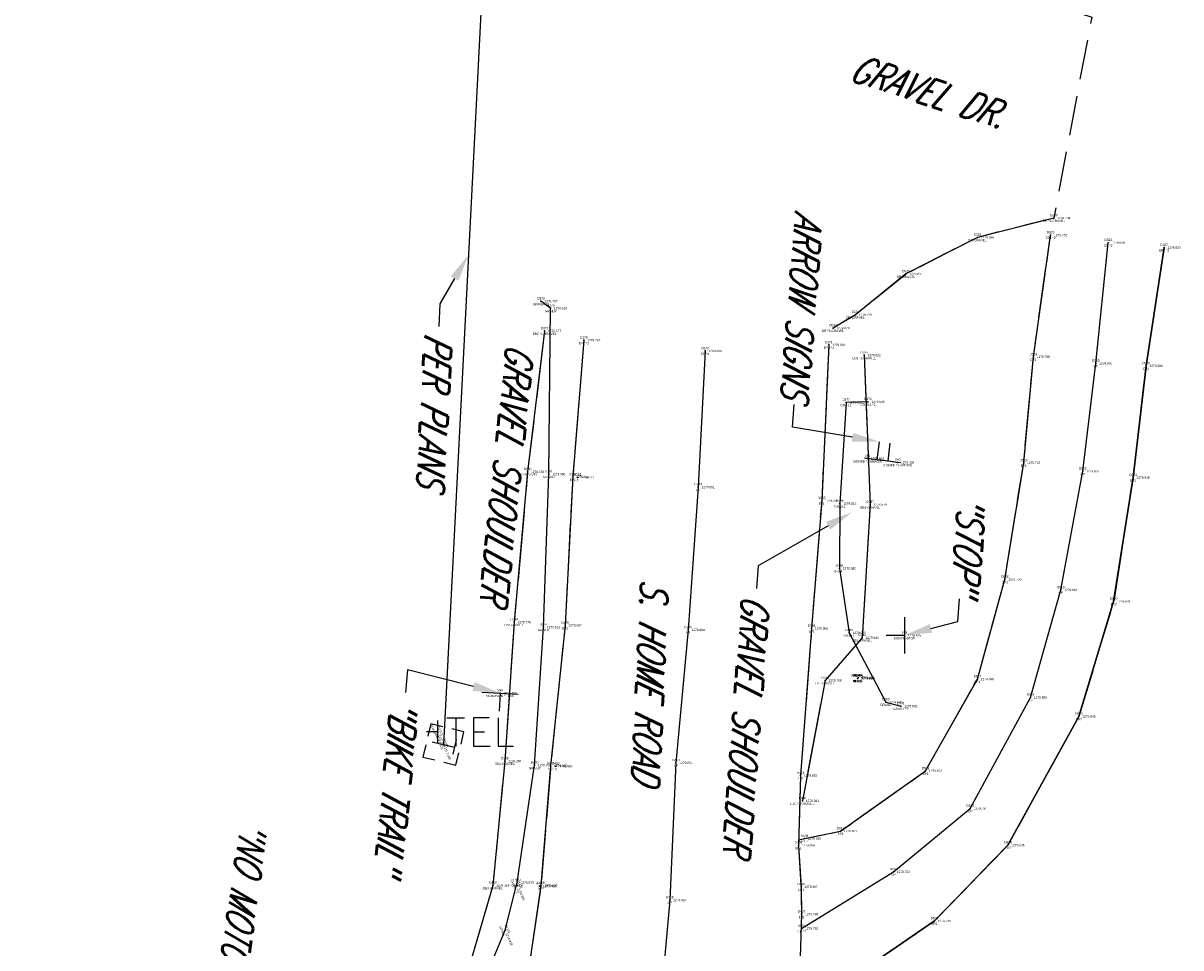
# Model space of a CAD drawing. Extents: x 0 to 213038, y 0 to 462006.
# Tile 85 of 106: x 171850 to 171952, y 445856 to 445937. Entities that reach past the tile are written whole.
import ezdxf
from ezdxf import colors
from ezdxf.entities.mleader import LeaderData, LeaderLine
from ezdxf.enums import TextEntityAlignment as Align
from ezdxf.math import Vec2, Vec3

# ---------------------------------------------------------------- set-up
doc = ezdxf.new("R2010")
doc.units = 0
doc.header["$LTSCALE"] = 20
doc.header["$MEASUREMENT"] = 0
for name, pattern in [('PV_X_DRIVE', [0.25, 0.175, -0.075]), ('PV_X_EP', [0.27, 0.22, -0.05]), ('PV_X_Shoulder', [0.4, 0.3, -0.1])]:
    doc.linetypes.add(name, pattern=pattern)
doc.layers.get('0').update_dxf_attribs({"linetype": 'CONTINUOUS'})
for name, color, linetype in [('DT_X_BREAK_LINE', 4, 'CONTINUOUS'), ('DV_X_TEXT', 2, 'CONTINUOUS'), ('PNTDESC', 3, 'CONTINUOUS'), ('PNTELEV', 5, 'CONTINUOUS'), ('PNTNO', 7, 'CONTINUOUS'), ('PNTS_DTU-4-30-2025', 1, 'CONTINUOUS'), ('PNTS_DTU-7-22-2025', 1, 'CONTINUOUS'), ('PV_X_DRIVE', 11, 'PV_X_DRIVE'), ('PV_X_EOP', 240, 'PV_X_EP'), ('PV_X_SHOULDER', 33, 'PV_X_Shoulder'), ('PV_X_TEXT', 2, 'CONTINUOUS'), ('RD_X_GRAIL', 77, 'RD_X_GUARDRAIL'), ('RD_X_TEXT', 2, 'CONTINUOUS'), ('SN_X_BLOCKS', 94, 'CONTINUOUS'), ('SN_X_TEXT', 2, 'CONTINUOUS'), ('SV_X_CENTER_PAVT', 2, 'CONTINUOUS'), ('UT_X_TELE_BLOCKS', 32, 'CONTINUOUS'), ('UT_X_TELE_PER_PLANS', 32, 'UT_X_TELEPHONE'), ('UT_X_TELE_TEXT', 32, 'CONTINUOUS')]:
    doc.layers.add(name, color=color, linetype=linetype)
doc.layers.add('SC_SCRATCH-5', color=5, linetype='CONTINUOUS', plot=False)
doc.styles.add('LINETYPE', font='romans.shx', dxfattribs={"width": 0.9})
doc.styles.add('PTXT', font='TXT')
doc.styles.add('romans', font='romans.shx', dxfattribs={"width": 0.75, "oblique": 22.5})
doc.linetypes.add('RD_X_GUARDRAIL', pattern='A,0.1562,-0.05,["o",LINETYPE,S=0.075,R=0,X=-0.059,Y=0],0', length=0.2062)
doc.linetypes.add('UT_X_TELEPHONE', pattern='A,0.3,-0.13,0.3,-0.13,0.3,-0.13,0.3,-0.13,0.3,["T",LINETYPE,S=0.1,R=0,X=0.062,Y=-0.05],-0.2', length=2.22)

# ---------------------------------------------------------------- blocks, each defined once
blk = doc.blocks.new('SRVPNO1')
at = {"layer": 'PNTDESC', "style": 'PTXT'}
blk.add_attdef('DESC2', text='', height=1, dxfattribs=at).set_placement((0, -1.75), align=Align.CENTER)
at = {"layer": 'PNTELEV', "style": 'PTXT'}
blk.add_attdef('ELEV2', (1.5, -0.5), '', height=1, dxfattribs=at)
at = {"layer": 'PNTNO', "style": 'PTXT'}
blk.add_attdef('PT#', text='', height=1, dxfattribs=at).set_placement((0, 0.75), align=Align.CENTER)
blk = doc.blocks.new('SGN1P')
for p, q in [((0, 0.08), (0, -0.08)), ((0, 0), (-0.08, 0))]:
    blk.add_line(p, q)
blk = doc.blocks.new('TPED')
for p, q in [((-0.0325, 0.05), (0.0325, 0.05)), ((0, -0.05), (0, 0.05))]:
    blk.add_line(p, q)
at = {"flags": 128}
for points in [[(-0.02, 0.075), (-0.075, 0.075), (-0.075, 0.02)], [(0.075, 0.02), (0.075, 0.075), (0.02, 0.075)], [(-0.075, -0.02), (-0.075, -0.075), (-0.02, -0.075)], [(0.02, -0.075), (0.075, -0.075), (0.075, -0.02)]]:
    blk.add_lwpolyline(points, dxfattribs=at)
blk.add_point((0, 0))
blk = doc.blocks.new('TMRK')
for p, q in [((0, 0), (-0.0497, 0)), ((0, -0.05), (0, 0.05))]:
    blk.add_line(p, q)
at = {"flags": 128}
for points in [[(0.0408, 0.0621), (0.1186, 0.0621)], [(0.0802, 0.0621), (0.0802, -0.0629)], [(0.2258, 0.0621), (0.1579, 0.0621), (0.1579, -0.0629), (0.2308, -0.0629)], [(0.2652, 0.0621), (0.2652, -0.0629), (0.3331, -0.0629)], [(0.1579, 0.0001), (0.2062, 0.0001)]]:
    blk.add_lwpolyline(points, dxfattribs=at)
blk = doc.blocks.new('SGN2P')
for p, q in [((0, 0.08), (0, -0.08)), ((0, 0.024), (-0.08, 0.024)), ((0, -0.024), (-0.08, -0.024))]:
    blk.add_line(p, q)

msp = doc.modelspace()

# ---------------------------------------------------------------- linework, layer by layer
at = {"layer": 'DT_X_BREAK_LINE'}
for points in [[(171940.63, 445920.14, 1279.73), (171933.92, 445918.44, 1279.6), (171927.63, 445915.22, 1279.63), (171923.19, 445911.64, 1279.73), (171921.22, 445910.47, 1279.87)], [(171940.63, 445920.14, 1279.73), (171933.92, 445918.44, 1279.6), (171927.63, 445915.22, 1279.63), (171923.19, 445911.64, 1279.73), (171921.22, 445910.47, 1279.87)], [(171918.71, 445865.59, 1279.61), (171921.88, 445866.25, 1279.62), (171929.36, 445871.53, 1279.67), (171933.91, 445879.61, 1279.7), (171936.33, 445888.37, 1279.74), (171937.98, 445898.61, 1279.8), (171938.83, 445907.93, 1279.79), (171940.35, 445918.64, 1279.75)], [(171918.71, 445865.59, 1279.61), (171921.88, 445866.25, 1279.62), (171929.36, 445871.53, 1279.67), (171933.91, 445879.61, 1279.7), (171936.33, 445888.37, 1279.74), (171937.98, 445898.61, 1279.8), (171938.83, 445907.93, 1279.79), (171940.35, 445918.64, 1279.75)], [(171950.33, 445917.54, 1279.82), (171948.74, 445907.14, 1279.89), (171947.6, 445897.32, 1279.92), (171945.89, 445886.44, 1279.88), (171942.84, 445876.32, 1279.85), (171936.6, 445865.01, 1279.85), (171930.13, 445858.34, 1279.73), (171924.82, 445854.7, 1279.59), (171918.05, 445849.9, 1279.62)], [(171924.82, 445854.7, 1279.59), (171930.13, 445858.34, 1279.73), (171936.6, 445865.01, 1279.85), (171942.84, 445876.32, 1279.85), (171945.89, 445886.44, 1279.88), (171947.6, 445897.32, 1279.92), (171948.74, 445907.14, 1279.89), (171950.33, 445917.54, 1279.82)], [(171895.86, 445910.21, 1279.08), (171894.37, 445897.83, 1278.64), (171893.19, 445884.61, 1278.78), (171892.36, 445872.4, 1278.27), (171891.31, 445861.47, 1278.35), (171889.31, 445854.63, 1278.34), (171890.42, 445846.01, 1279.2)], [(171895.86, 445910.21, 1279.08), (171894.37, 445897.83, 1278.64), (171893.19, 445884.61, 1278.78), (171892.36, 445872.4, 1278.27), (171891.31, 445861.47, 1278.35), (171889.31, 445854.63, 1278.34), (171890.42, 445846.01, 1279.2)], [(171899.31, 445909.39, 1279.77), (171898.33, 445897.38, 1279.61), (171897.66, 445884.34, 1279.64), (171896.39, 445871.98, 1279.33), (171895.54, 445861.46, 1279.6), (171893.74, 445849.19, 1279.43), (171892.04, 445845.7, 1279.39), (171891.91, 445842.5, 1279.45), (171891.82, 445840.39, 1279.44), (171892.66, 445839.86, 1279.58), (171891.71, 445835.38, 1279.56), (171891.08, 445834.96, 1279.42), (171891.16, 445833.82, 1279.42), (171891.56, 445832.72, 1279.59), (171890.65, 445827.03, 1279.55), (171888.84, 445815.23, 1279.66), (171886.64, 445803.48, 1279.63), (171884.12, 445791.59, 1279.71)], [(171899.31, 445909.39, 1279.77), (171898.33, 445897.38, 1279.61), (171897.66, 445884.34, 1279.64), (171896.39, 445871.98, 1279.33), (171895.54, 445861.46, 1279.6), (171893.74, 445849.19, 1279.43), (171892.04, 445845.7, 1279.39), (171891.91, 445842.5, 1279.45), (171891.82, 445840.39, 1279.44), (171892.66, 445839.86, 1279.58), (171891.71, 445835.38, 1279.56), (171891.08, 445834.96, 1279.42), (171891.16, 445833.82, 1279.42), (171891.56, 445832.72, 1279.59), (171890.65, 445827.03, 1279.55), (171888.84, 445815.23, 1279.66), (171886.64, 445803.48, 1279.63), (171884.12, 445791.59, 1279.71)], [(171920.85, 445908.98, 1279.9), (171920.22, 445895.29, 1279.88), (171919.33, 445884.06, 1279.86), (171918.37, 445871.13, 1279.88), (171918.17, 445864.99, 1279.86), (171918.41, 445861.34, 1279.81), (171918.46, 445858.93, 1279.79), (171918.25, 445852.29, 1279.69), (171915.98, 445847.69, 1279.87), (171914.11, 445835.74, 1279.99), (171912.23, 445823.68, 1280.02), (171909.96, 445811.22, 1280.01), (171907.88, 445799.57, 1279.97), (171905.39, 445787.18, 1279.95)], [(171920.85, 445908.98, 1279.9), (171920.22, 445895.29, 1279.88), (171919.33, 445884.06, 1279.86), (171918.37, 445871.13, 1279.88), (171918.17, 445864.99, 1279.86), (171918.41, 445861.34, 1279.81), (171918.46, 445858.93, 1279.79), (171918.25, 445852.29, 1279.69), (171915.98, 445847.69, 1279.87), (171914.11, 445835.74, 1279.99), (171912.23, 445823.68, 1280.02), (171909.96, 445811.22, 1280.01), (171907.88, 445799.57, 1279.97), (171905.39, 445787.18, 1279.95)], [(171923.96, 445908.08, 1279.62), (171924.49, 445894.94, 1279.58), (171923.78, 445883.24, 1279.64), (171920.52, 445879.48, 1279.77), (171918.53, 445868.9, 1279.93)], [(171923.96, 445908.08, 1279.62), (171924.49, 445894.94, 1279.58), (171923.78, 445883.24, 1279.64), (171920.52, 445879.48, 1279.77), (171918.53, 445868.9, 1279.93)]]:
    msp.add_polyline3d(points, dxfattribs=at)
at = {"layer": 'PNTS_DTU-4-30-2025'}
for p in [(171940.63, 445920.14, 1279.73), (171933.92, 445918.44, 1279.6), (171940.35, 445918.64, 1279.75), (171945.42, 445917.97, 1279.87), (171950.33, 445917.54, 1279.82), (171927.63, 445915.22, 1279.63), (171895.54, 445912.82, 1278.8), (171896.39, 445912.21, 1278.95), (171923.19, 445911.64, 1279.73), (171895.86, 445910.21, 1279.08), (171921.22, 445910.47, 1279.87), (171899.31, 445909.39, 1279.77), (171909.97, 445908.45, 1280.07), (171920.85, 445908.98, 1279.9), (171923.96, 445908.08, 1279.62), (171938.83, 445907.93, 1279.79), (171944.32, 445907.36, 1279.91), (171948.74, 445907.14, 1279.89), (171922.36, 445903.93, 1279.87), (171924.29, 445903.99, 1279.53), (171924.25, 445898.99, 1279.66), (171926.9, 445898.65, 1279.45), (171937.98, 445898.61, 1279.8), (171894.37, 445897.83, 1278.64), (171896.23, 445897.62, 1279.07), (171898.33, 445897.38, 1279.61), (171898.75, 445897.34, 1279.72), (171943.17, 445897.87, 1279.91), (171947.6, 445897.32, 1279.92), (171909.36, 445896.48, 1279.95), (171920.22, 445895.29, 1279.88), (171921.82, 445895.04, 1279.82), (171924.49, 445894.94, 1279.58), (171921.78, 445889.33, 1279.68), (171936.33, 445888.37, 1279.74), (171941.24, 445887.44, 1279.86), (171945.89, 445886.44, 1279.88), (171893.19, 445884.61, 1278.78), (171895.77, 445884.17, 1279.16), (171897.66, 445884.34, 1279.64), (171908.48, 445883.93, 1279.89), (171919.33, 445884.06, 1279.86), (171922.64, 445883.67, 1279.68), (171923.78, 445883.24, 1279.64), (171927.5, 445883.45, 1279.62), (171923.38, 445879.67, 1279.69), (171923.38, 445879.67, 1279.57), (171923.39, 445879.68, 1279.62), (171923.42, 445879.71, 1279.59), (171933.91, 445879.61, 1279.7), (171920.52, 445879.48, 1279.77), (171891.95, 445878.37, 1278.46), (171925.85, 445877.59, 1279.62), (171938.58, 445877.99, 1279.82), (171927.18, 445877.23, 1279.63), (171942.84, 445876.32, 1279.85), (171892.36, 445872.4, 1278.27), (171894.98, 445872.03, 1278.79), (171896.39, 445871.98, 1279.33), (171896.85, 445871.94, 1279.59), (171907.41, 445872.24, 1279.89), (171929.36, 445871.53, 1279.67), (171918.37, 445871.13, 1279.88), (171918.53, 445868.9, 1279.93), (171933.29, 445868.24, 1279.8), (171918.71, 445865.59, 1279.61), (171921.88, 445866.25, 1279.62), (171918.17, 445864.99, 1279.86), (171936.6, 445865.01, 1279.85), (171926.53, 445862.66, 1279.75), (171891.31, 445861.47, 1278.35), (171893.46, 445861.72, 1278.98), (171895.42, 445861.4, 1279.4), (171895.54, 445861.46, 1279.6), (171918.41, 445861.34, 1279.81), (171906.86, 445860.18, 1279.92), (171918.46, 445858.93, 1279.79), (171930.13, 445858.34, 1279.73), (171918.46, 445857.68, 1279.71)]:
    msp.add_point(p, dxfattribs=at)
at = {"layer": 'PNTS_DTU-7-22-2025'}
for p in [(171886.46, 445874.96, 1277.09), (171886.96, 445873.86, 1277.18), (171893.45, 445861.47, 1279), (171892.38, 445857.54, 1278.84)]:
    msp.add_point(p, dxfattribs=at)
at = {"layer": 'PV_X_DRIVE', "flags": 128}
for points in [[(171922.84, 445963.06), (171931.03, 445955.23), (171929.97, 445946.11), (171930.55, 445943.76), (171932.63, 445941.46), (171943.96, 445937.8), (171940.63, 445920.14), (171933.92, 445918.44), (171927.63, 445915.22), (171923.19, 445911.64), (171921.22, 445910.47)], [(171940.63, 445920.14), (171933.92, 445918.44), (171927.63, 445915.22), (171923.19, 445911.64), (171921.22, 445910.47)]]:
    msp.add_lwpolyline(points, dxfattribs=at)
at = {"layer": 'PV_X_EOP', "flags": 128}
for points in [[(171918.18, 445865.48), (171921.88, 445866.25), (171929.36, 445871.53), (171933.91, 445879.61), (171936.33, 445888.37), (171937.98, 445898.61), (171938.83, 445907.93), (171940.35, 445918.64)], [(171918.71, 445865.59), (171921.88, 445866.25), (171929.36, 445871.53), (171933.91, 445879.61), (171936.33, 445888.37), (171937.98, 445898.61), (171938.83, 445907.93), (171940.35, 445918.64)], [(171950.33, 445917.54), (171948.74, 445907.14), (171947.6, 445897.32), (171945.89, 445886.44), (171942.84, 445876.32), (171936.6, 445865.01), (171930.13, 445858.34), (171924.82, 445854.7), (171916.55, 445848.84)], [(171924.82, 445854.7), (171930.13, 445858.34), (171936.6, 445865.01), (171942.84, 445876.32), (171945.89, 445886.44), (171947.6, 445897.32), (171948.74, 445907.14), (171950.33, 445917.54)], [(171899.31, 445909.39), (171898.33, 445897.38), (171897.66, 445884.34), (171896.39, 445871.98), (171895.54, 445861.46), (171893.74, 445849.19), (171892.04, 445845.7), (171891.91, 445842.5), (171891.82, 445840.39), (171892.66, 445839.86), (171891.71, 445835.38), (171891.08, 445834.96), (171891.16, 445833.82), (171891.56, 445832.72), (171890.65, 445827.03), (171888.84, 445815.23), (171886.64, 445803.48), (171884.12, 445791.59)], [(171899.31, 445909.39), (171898.33, 445897.38), (171897.66, 445884.34), (171896.39, 445871.98), (171895.54, 445861.46), (171893.74, 445849.19), (171892.04, 445845.7), (171891.91, 445842.5), (171891.82, 445840.39), (171892.66, 445839.86), (171891.71, 445835.38), (171891.08, 445834.96), (171891.16, 445833.82), (171891.56, 445832.72), (171890.65, 445827.03), (171888.84, 445815.23), (171886.64, 445803.48), (171884.12, 445791.59)], [(171920.85, 445908.98), (171920.22, 445895.29), (171919.33, 445884.06), (171918.37, 445871.13), (171918.17, 445864.99), (171918.41, 445861.34), (171918.46, 445858.93), (171918.25, 445852.29), (171915.98, 445847.69), (171914.11, 445835.74), (171912.23, 445823.68), (171909.96, 445811.22), (171907.88, 445799.57), (171905.39, 445787.18)], [(171920.85, 445908.98), (171920.22, 445895.29), (171919.33, 445884.06), (171918.37, 445871.13), (171918.17, 445864.99), (171918.41, 445861.34), (171918.46, 445858.93), (171918.25, 445852.29), (171915.98, 445847.69), (171914.11, 445835.74), (171912.23, 445823.68), (171909.96, 445811.22), (171907.88, 445799.57), (171905.39, 445787.18)]]:
    msp.add_lwpolyline(points, dxfattribs=at)
at = {"layer": 'PV_X_SHOULDER', "flags": 128}
for points in [[(171895.86, 445910.21), (171894.37, 445897.83), (171893.19, 445884.61), (171892.36, 445872.4), (171891.31, 445861.47), (171889.31, 445854.63), (171890.42, 445846.01)], [(171895.86, 445910.21), (171894.37, 445897.83), (171893.19, 445884.61), (171892.36, 445872.4), (171891.31, 445861.47), (171889.31, 445854.63), (171890.42, 445846.01)], [(171923.96, 445908.08), (171924.49, 445894.94), (171923.78, 445883.24), (171920.52, 445879.48), (171918.53, 445868.9)], [(171923.96, 445908.08), (171924.49, 445894.94), (171923.78, 445883.24), (171920.52, 445879.48), (171918.53, 445868.9)]]:
    msp.add_lwpolyline(points, dxfattribs=at)
at = {"layer": 'RD_X_GRAIL', "flags": 128}
for points in [[(171886.34, 445849.42), (171887.93, 445849.98), (171890.79, 445853.65), (171892.38, 445857.54), (171893.46, 445861.72), (171894.98, 445872.03), (171895.77, 445884.17), (171896.23, 445897.62), (171896.39, 445912.21), (171895.54, 445912.82)], [(171924.29, 445903.99), (171922.36, 445903.93), (171921.82, 445895.04), (171921.78, 445889.33), (171922.64, 445883.67), (171925.85, 445877.59), (171927.18, 445877.23)]]:
    msp.add_lwpolyline(points, dxfattribs=at)
at = {"layer": 'RD_X_GRAIL', "linetype": 'Continuous', "flags": 128}
msp.add_lwpolyline([(171924.29, 445903.99), (171922.36, 445903.93), (171921.82, 445895.04), (171921.78, 445889.33), (171922.64, 445883.67), (171925.85, 445877.59), (171927.18, 445877.23)], dxfattribs=at)
at = {"layer": 'SC_SCRATCH-5', "extrusion": (-6.93924e-06, 0.000231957, 1), "elevation": 1382.24}
msp.add_lwpolyline([(172013.92, 445679.69), (172056.27, 446017.04), (171837.98, 446044.44), (171795.63, 445707.09), (172013.92, 445679.69)], close=True, dxfattribs=at)
at = {"layer": 'SN_X_BLOCKS', "flags": 128}
msp.add_lwpolyline([(171926.9, 445898.65), (171924.25, 445898.99)], dxfattribs=at)
msp.add_lwpolyline([(171926.9, 445898.65), (171924.25, 445898.99)], dxfattribs=at)
at = {"layer": 'SV_X_CENTER_PAVT'}
for points in [[(171918.46, 445857.68, 1279.71), (171926.53, 445862.66, 1279.75), (171933.29, 445868.24, 1279.8), (171938.58, 445877.99, 1279.82), (171941.24, 445887.44, 1279.86), (171943.17, 445897.87, 1279.91), (171944.32, 445907.36, 1279.91), (171945.42, 445917.97, 1279.87)], [(171918.46, 445857.68, 1279.71), (171926.53, 445862.66, 1279.75), (171933.29, 445868.24, 1279.8), (171938.58, 445877.99, 1279.82), (171941.24, 445887.44, 1279.86), (171943.17, 445897.87, 1279.91), (171944.32, 445907.36, 1279.91), (171945.42, 445917.97, 1279.87)], [(171909.97, 445908.45, 1280.07), (171909.36, 445896.48, 1279.95), (171908.48, 445883.93, 1279.89), (171907.41, 445872.24, 1279.89), (171906.86, 445860.18, 1279.92), (171905.83, 445848.51, 1279.93), (171903.42, 445836.57, 1279.93), (171901.5, 445825.02, 1279.97), (171899.26, 445813.27, 1279.99), (171897.02, 445801.47, 1280.03), (171894.55, 445789.64, 1280.09)], [(171909.97, 445908.45, 1280.07), (171909.36, 445896.48, 1279.95), (171908.48, 445883.93, 1279.89), (171907.41, 445872.24, 1279.89), (171906.86, 445860.18, 1279.92), (171905.83, 445848.51, 1279.93), (171903.42, 445836.57, 1279.93), (171901.5, 445825.02, 1279.97), (171899.26, 445813.27, 1279.99), (171897.02, 445801.47, 1280.03), (171894.55, 445789.64, 1280.09)]]:
    msp.add_polyline3d(points, dxfattribs=at)
at = {"layer": 'UT_X_TELE_PER_PLANS', "elevation": 1277.18}
msp.add_lwpolyline([(171892.65, 445985.26), (171886.96, 445873.86)], dxfattribs=at)

# ---------------------------------------------------------------- block references
at = {"layer": 'PNTS_DTU-4-30-2025', "xscale": 0.2, "yscale": 0.2, "zscale": 0.2}
for p, values in [((171940.63, 445920.14, 1279.73), {'PT#': 'D530', 'ELEV2': '1279.734', 'DESC2': 'DR ^ 1-GRAVEL'}), ((171933.92, 445918.44, 1279.6), {'PT#': 'D531', 'ELEV2': '1279.596', 'DESC2': 'DR-GRAVEL'}), ((171940.35, 445918.64, 1279.75), {'PT#': 'D529', 'ELEV2': '1279.750', 'DESC2': 'EP1 ^ 2'}), ((171945.42, 445917.97, 1279.87), {'PT#': 'D528', 'ELEV2': '1279.869', 'DESC2': 'CP ^ 2'}), ((171950.33, 445917.54, 1279.82), {'PT#': 'D527', 'ELEV2': '1279.823', 'DESC2': 'EP2 ^ 2'}), ((171927.63, 445915.22, 1279.63), {'PT#': 'D532', 'ELEV2': '1279.631', 'DESC2': 'DR-GRAVEL'}), ((171895.54, 445912.82, 1278.8), {'PT#': 'D378', 'ELEV2': '1278.797', 'DESC2': 'GRAILR ^ 1'}), ((171896.39, 445912.21, 1278.95), {'PT#': 'D379', 'ELEV2': '1278.955', 'DESC2': 'GRAILR'}), ((171923.19, 445911.64, 1279.73), {'PT#': 'D533', 'ELEV2': '1279.726', 'DESC2': 'DR-GRAVEL'}), ((171895.86, 445910.21, 1279.08), {'PT#': 'D374', 'ELEV2': '1279.077', 'DESC2': 'EB2 ^ 1-GRAVEL'}), ((171921.22, 445910.47, 1279.87), {'PT#': 'D534', 'ELEV2': '1279.870', 'DESC2': 'DR ^ 2-GRAVEL'}), ((171899.31, 445909.39, 1279.77), {'PT#': 'D373', 'ELEV2': '1279.767', 'DESC2': 'EP2 ^ 1'}), ((171920.85, 445908.98, 1279.9), {'PT#': 'D371', 'ELEV2': '1279.903', 'DESC2': 'EP1 ^ 1'}), ((171909.97, 445908.45, 1280.07), {'PT#': 'D372', 'ELEV2': '1280.069', 'DESC2': 'CP ^ 1'}), ((171923.96, 445908.08, 1279.62), {'PT#': 'D375', 'ELEV2': '1279.622', 'DESC2': 'EB1 ^ 1-GRAVEL'}), ((171938.83, 445907.93, 1279.79), {'PT#': 'D524', 'ELEV2': '1279.785', 'DESC2': 'EP1'}), ((171944.32, 445907.36, 1279.91), {'PT#': 'D525', 'ELEV2': '1279.907', 'DESC2': 'CP'}), ((171948.74, 445907.14, 1279.89), {'PT#': 'D526', 'ELEV2': '1279.893', 'DESC2': 'EP2'}), ((171922.36, 445903.93, 1279.87), {'PT#': 'D377', 'ELEV2': '1279.866', 'DESC2': 'GRAILL'}), ((171924.29, 445903.99, 1279.53), {'PT#': 'D376', 'ELEV2': '1279.526', 'DESC2': 'GRAILL ^ 1'}), ((171924.25, 445898.99, 1279.66), {'PT#': 'V91', 'ELEV2': '1279.664', 'DESC2': 'SIGNPB ^ 2-ARROW'}), ((171926.9, 445898.65, 1279.45), {'PT#': 'V90', 'ELEV2': '1279.450', 'DESC2': 'SIGNPB ^ 1-ARROW'}), ((171937.98, 445898.61, 1279.8), {'PT#': 'D523', 'ELEV2': '1279.797', 'DESC2': 'EP1'}), ((171894.37, 445897.83, 1278.64), {'PT#': 'D380', 'ELEV2': '1278.639', 'DESC2': 'EB2-GRAVEL'}), ((171896.23, 445897.62, 1279.07), {'PT#': 'D381', 'ELEV2': '1279.065', 'DESC2': 'GRAILR'}), ((171943.17, 445897.87, 1279.91), {'PT#': 'D522', 'ELEV2': '1279.907', 'DESC2': 'CP'}), ((171898.33, 445897.38, 1279.61), {'PT#': 'D382', 'ELEV2': '1279.614', 'DESC2': 'EP2'}), ((171898.75, 445897.34, 1279.72), {'PT#': 'D383', 'ELEV2': '1279.721', 'DESC2': 'X'}), ((171947.6, 445897.32, 1279.92), {'PT#': 'D521', 'ELEV2': '1279.919', 'DESC2': 'EP2'}), ((171909.36, 445896.48, 1279.95), {'PT#': 'D384', 'ELEV2': '1279.951', 'DESC2': 'CP'}), ((171920.22, 445895.29, 1279.88), {'PT#': 'D385', 'ELEV2': '1279.876', 'DESC2': 'EP1'}), ((171921.82, 445895.04, 1279.82), {'PT#': 'D386', 'ELEV2': '1279.815', 'DESC2': 'GRAILL'}), ((171924.49, 445894.94, 1279.58), {'PT#': 'D387', 'ELEV2': '1279.579', 'DESC2': 'EB1-GRAVEL'}), ((171921.78, 445889.33, 1279.68), {'PT#': 'D388', 'ELEV2': '1279.685', 'DESC2': 'GRAILL'}), ((171936.33, 445888.37, 1279.74), {'PT#': 'D518', 'ELEV2': '1279.739', 'DESC2': 'EP1'}), ((171941.24, 445887.44, 1279.86), {'PT#': 'D519', 'ELEV2': '1279.861', 'DESC2': 'CP'}), ((171945.89, 445886.44, 1279.88), {'PT#': 'D520', 'ELEV2': '1279.879', 'DESC2': 'EP2'}), ((171893.19, 445884.61, 1278.78), {'PT#': 'D398', 'ELEV2': '1278.778', 'DESC2': 'EB2-GRAVEL'}), ((171897.66, 445884.34, 1279.64), {'PT#': 'D396', 'ELEV2': '1279.637', 'DESC2': 'EP2'}), ((171895.77, 445884.17, 1279.16), {'PT#': 'D397', 'ELEV2': '1279.162', 'DESC2': 'GRAILR'}), ((171908.48, 445883.93, 1279.89), {'PT#': 'D395', 'ELEV2': '1279.894', 'DESC2': 'CP'}), ((171919.33, 445884.06, 1279.86), {'PT#': 'D394', 'ELEV2': '1279.862', 'DESC2': 'EP1'}), ((171922.64, 445883.67, 1279.68), {'PT#': 'D389', 'ELEV2': '1279.680', 'DESC2': 'GRAILL'}), ((171927.5, 445883.45, 1279.62), {'PT#': 'V89', 'ELEV2': '1279.615', 'DESC2': 'SIGNPB-STOP'}), ((171923.78, 445883.24, 1279.64), {'PT#': 'D392', 'ELEV2': '1279.643', 'DESC2': 'EB1-GRAVEL'}), ((171920.52, 445879.48, 1279.77), {'PT#': 'D393', 'ELEV2': '1279.768', 'DESC2': 'EB1-GRAVEL'}), ((171923.38, 445879.67, 1279.57), {'PT#': 'VRS6A__', 'ELEV2': '1279.571', 'DESC2': 'M.H.S'}), ((171923.42, 445879.71, 1279.59), {'PT#': 'VRS6A_', 'ELEV2': '1279.593', 'DESC2': 'M.H.S'}), ((171923.38, 445879.67, 1279.69), {'PT#': 'VRS6A', 'ELEV2': '1279.694', 'DESC2': 'M.H.S.'}), ((171923.39, 445879.68, 1279.62), {'PT#': 'CNPT6', 'ELEV2': '1279.619', 'DESC2': 'M.H.S.'}), ((171933.91, 445879.61, 1279.7), {'PT#': 'D517', 'ELEV2': '1279.698', 'DESC2': 'EP1'}), ((171891.95, 445878.37, 1278.46), {'PT#': 'V93', 'ELEV2': '1278.460', 'DESC2': 'SIGNPB-BIKETRAIL'}), ((171925.85, 445877.59, 1279.62), {'PT#': 'D390', 'ELEV2': '1279.625', 'DESC2': 'GRAILL'}), ((171927.18, 445877.23, 1279.63), {'PT#': 'D391', 'ELEV2': '1279.632', 'DESC2': 'GRAILL ^ 2'}), ((171938.58, 445877.99, 1279.82), {'PT#': 'D516', 'ELEV2': '1279.820', 'DESC2': 'CP'}), ((171942.84, 445876.32, 1279.85), {'PT#': 'D515', 'ELEV2': '1279.845', 'DESC2': 'EP2'}), ((171892.36, 445872.4, 1278.27), {'PT#': 'D399', 'ELEV2': '1278.266', 'DESC2': 'EB2-GRAVEL'}), ((171907.41, 445872.24, 1279.89), {'PT#': 'D403', 'ELEV2': '1279.891', 'DESC2': 'CP'}), ((171894.98, 445872.03, 1278.79), {'PT#': 'D400', 'ELEV2': '1278.792', 'DESC2': 'GRAILR'}), ((171896.39, 445871.98, 1279.33), {'PT#': 'D401', 'ELEV2': '1279.325', 'DESC2': 'EP2'}), ((171896.85, 445871.94, 1279.59), {'PT#': 'D402', 'ELEV2': '1279.589', 'DESC2': 'X'}), ((171918.37, 445871.13, 1279.88), {'PT#': 'D404', 'ELEV2': '1279.882', 'DESC2': 'EP1'}), ((171929.36, 445871.53, 1279.67), {'PT#': 'D512', 'ELEV2': '1279.672', 'DESC2': 'EP1'}), ((171918.53, 445868.9, 1279.93), {'PT#': 'D420', 'ELEV2': '1279.931', 'DESC2': 'EB1 ^ 2-GRAVEL'}), ((171933.29, 445868.24, 1279.8), {'PT#': 'D513', 'ELEV2': '1279.797', 'DESC2': 'CP'}), ((171921.88, 445866.25, 1279.62), {'PT#': 'D511', 'ELEV2': '1279.621', 'DESC2': 'EP1'}), ((171918.17, 445864.99, 1279.86), {'PT#': 'D405', 'ELEV2': '1279.856', 'DESC2': 'EP1'}), ((171918.71, 445865.59, 1279.61), {'PT#': 'D504', 'ELEV2': '1279.610', 'DESC2': 'EP1 ^ 1'}), ((171936.6, 445865.01, 1279.85), {'PT#': 'D514', 'ELEV2': '1279.846', 'DESC2': 'EP2'}), ((171926.53, 445862.66, 1279.75), {'PT#': 'D510', 'ELEV2': '1279.752', 'DESC2': 'CP'}), ((171891.31, 445861.47, 1278.35), {'PT#': 'D412', 'ELEV2': '1278.354', 'DESC2': 'EB2-GRAVEL'}), ((171893.46, 445861.72, 1278.98), {'PT#': 'D411', 'ELEV2': '1278.979', 'DESC2': 'GRAILR'}), ((171895.42, 445861.4, 1279.4), {'PT#': 'D410', 'ELEV2': '1279.400', 'DESC2': 'X'}), ((171895.54, 445861.46, 1279.6), {'PT#': 'D409', 'ELEV2': '1279.602', 'DESC2': 'EP2'}), ((171918.41, 445861.34, 1279.81), {'PT#': 'D406', 'ELEV2': '1279.807', 'DESC2': 'EP1'}), ((171906.86, 445860.18, 1279.92), {'PT#': 'D408', 'ELEV2': '1279.924', 'DESC2': 'CP'}), ((171918.46, 445858.93, 1279.79), {'PT#': 'D407', 'ELEV2': '1279.789', 'DESC2': 'EP1'}), ((171930.13, 445858.34, 1279.73), {'PT#': 'D509', 'ELEV2': '1279.735', 'DESC2': 'EP2'}), ((171918.46, 445857.68, 1279.71), {'PT#': 'D505', 'ELEV2': '1279.715', 'DESC2': 'CP ^ 1'})]:
    msp.add_blockref('SRVPNO1', p, dxfattribs=at).add_auto_attribs(values)
at = {"layer": 'PNTS_DTU-7-22-2025', "xscale": 0.2, "yscale": 0.2, "zscale": 0.2, "rotation": 294.3326920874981}
for p, values in [((171886.46, 445874.96, 1277.09), {'PT#': 'D1152', 'ELEV2': '1277.088', 'DESC2': 'TLM-SPRINT'}), ((171886.96, 445873.86, 1277.18), {'PT#': 'D1151', 'ELEV2': '1277.180', 'DESC2': 'TBOX'}), ((171893.45, 445861.47, 1279), {'PT#': 'D1142', 'ELEV2': '1278.999', 'DESC2': 'GRAILL ^ 2'}), ((171892.38, 445857.54, 1278.84), {'PT#': 'D1141', 'ELEV2': '1278.838', 'DESC2': 'GRAILL'})]:
    msp.add_blockref('SRVPNO1', p, dxfattribs=at).add_auto_attribs(values)
at = {"layer": 'SN_X_BLOCKS', "xscale": 20, "yscale": 20, "zscale": 20}
for name, p, rotation in [('SGN2P', (171925.58, 445898.82), 262.9226461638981), ('SGN1P', (171891.95, 445878.37, 1278.46), 86.84311202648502)]:
    msp.add_blockref(name, p, dxfattribs=dict(at, rotation=rotation))
msp.add_blockref('SGN1P', (171927.5, 445883.45, 1279.62), dxfattribs=at)
msp.add_blockref('SGN1P', (171927.5, 445883.45, 1279.62), dxfattribs=at)
at = {"layer": 'UT_X_TELE_BLOCKS', "xscale": 20, "yscale": 20, "zscale": 20, "rotation": 256.3829105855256}
msp.add_blockref('TPED', (171886.96, 445873.86, 1277.18), dxfattribs=at)
at = {"layer": 'UT_X_TELE_BLOCKS', "xscale": 20, "yscale": 20, "zscale": 20}
msp.add_blockref('TMRK', (171886.46, 445874.96, 1277.09), dxfattribs=at)

# ---------------------------------------------------------------- texts
at = {"layer": 'DV_X_TEXT', "style": 'romans', "oblique": 22.5, "width": 0.75}
msp.add_text('S. HOME ROAD ', height=2.4, rotation=267.3746, dxfattribs=at).set_placement((171904.35, 445888.42, 1279.9))
at = {"layer": 'PV_X_TEXT', "char_height": 2.4, "attachment_point": 1, "style": 'romans'}
for s, width, insert, rotation in [('GRAVEL DR.', 17.5907, (171923.26, 445934.58), 342.1311), ('GRAVEL SHOULDER', 26.2091, (171894.92, 445908.9), 264.042)]:
    msp.add_mtext_dynamic_manual_height_columns(s, width=width, gutter_width=12, heights=[0], dxfattribs=dict(at, insert=insert, rotation=rotation))
at = {"layer": 'SN_X_TEXT', "insert": (171871.58, 445866.99), "char_height": 2.4, "attachment_point": 1, "rotation": 261.7123, "style": 'romans'}
msp.add_mtext_dynamic_manual_height_columns('"NO MOTOR VEHICLES"', width=32.103, gutter_width=12, heights=[0], dxfattribs=at)

# ---------------------------------------------------------------- leaders
at = {"layer": 'RD_X_TEXT'}
ml = msp.add_multileader_mtext('Standard', dxfattribs=at)
ml.set_content('GRAVEL SHOULDER', color=256, style='romans')
ml.set_leader_properties(color=1, linetype='CONTINUOUS', lineweight=-1)
ml.build(insert=Vec2(0, 0))
ml.multileader.update_dxf_attribs({"text_right_attachment_type": 3, "dogleg_length": 0.1, "arrow_head_size": 2.4, "scale": 20})
ctx = ml.context
ctx.base_point, ctx.scale, ctx.char_height, ctx.arrow_head_size, ctx.landing_gap_size, ctx.plane_origin, ctx.plane_x_axis, ctx.plane_y_axis = Vec3(171914.48, 445887.56), 20, 2.4, 2.4, 0.6, Vec3(171907.48, 445893.74), Vec3(-0.07455, -0.997217), Vec3(0.997217, -0.07455)
ctx.right_attachment = 3
notes = []
notes.append((ctx, [(0, (1, 1, 0), (171914.63, 445889.56), (-0.07455, -0.997217), 2, [(0, [(171922.88, 445894.28)], 0, [])])]))
ctx.mtext.insert, ctx.mtext.text_direction, ctx.mtext.rotation, ctx.mtext.flow_direction = Vec3(171915.63, 445886.87), Vec3(-0.07455, -0.997217), 4.637769, 5
at = {"layer": 'SN_X_TEXT'}
ml = msp.add_multileader_mtext('Standard', dxfattribs=at)
ml.set_content('ARROW SIGNS', color=256, style='romans')
ml.set_leader_properties(color=1, linetype='CONTINUOUS', lineweight=-1)
ml.build(insert=Vec2(0, 0))
ml.multileader.update_dxf_attribs({"text_right_attachment_type": 3, "dogleg_length": 0.1, "arrow_head_size": 2.4, "scale": 20})
ctx = ml.context
ctx.base_point, ctx.scale, ctx.char_height, ctx.arrow_head_size, ctx.landing_gap_size, ctx.plane_origin, ctx.plane_x_axis, ctx.plane_y_axis = Vec3(171919.37, 445924.07), 20, 2.4, 2.4, 0.6, Vec3(171922.75, 445896.07), Vec3(-0.076692, -0.997055), Vec3(0.997055, -0.076692)
ctx.right_attachment, ctx.text_align_type = 3, 2
notes.append((ctx, [(1, (1, 1, 0), (171917.65, 445901.74), (0.076692, 0.997055), 2, [(0, [(171925.3, 445900.47)], 0, [])])]))
ctx.mtext.insert, ctx.mtext.text_direction, ctx.mtext.rotation, ctx.mtext.alignment, ctx.mtext.flow_direction = Vec3(171919.04, 445904.24), Vec3(-0.076692, -0.997055), 4.635622, 3, 5
ml = msp.add_multileader_mtext('Standard', dxfattribs=at)
ml.set_content('"STOP"', color=256, style='romans')
ml.set_leader_properties(color=1, linetype='CONTINUOUS', lineweight=-1)
ml.build(insert=Vec2(0, 0))
ml.multileader.update_dxf_attribs({"text_right_attachment_type": 3, "dogleg_length": 0.1, "arrow_head_size": 2.4, "scale": 20})
ctx = ml.context
ctx.base_point, ctx.scale, ctx.char_height, ctx.arrow_head_size, ctx.landing_gap_size, ctx.plane_origin, ctx.plane_x_axis, ctx.plane_y_axis = Vec3(171933.51, 445896.71), 20, 2.4, 2.4, 0.6, Vec3(171931.29, 445870.98), Vec3(-0.070851, -0.997487), Vec3(0.997487, -0.070851)
ctx.right_attachment, ctx.text_align_type = 3, 2
notes.append((ctx, [(0, (1, 1, 0), (171932.19, 445884.68), (0.070851, 0.997487), 2, [(0, [(171927.5, 445883.45)], 0, [])])]))
ctx.mtext.insert, ctx.mtext.text_direction, ctx.mtext.rotation, ctx.mtext.alignment, ctx.mtext.flow_direction = Vec3(171934.03, 445887.16), Vec3(-0.070851, -0.997487), 4.641479, 3, 5
ml = msp.add_multileader_mtext('Standard', dxfattribs=at)
ml.set_content('"BIKE TRAIL"', color=256, style='romans')
ml.set_leader_properties(color=1, linetype='CONTINUOUS', lineweight=-1)
ml.build(insert=Vec2(0, 0))
ml.multileader.update_dxf_attribs({"text_right_attachment_type": 3, "dogleg_length": 0.1, "arrow_head_size": 2.4, "scale": 20})
ctx = ml.context
ctx.base_point, ctx.scale, ctx.char_height, ctx.arrow_head_size, ctx.landing_gap_size, ctx.plane_origin, ctx.plane_x_axis, ctx.plane_y_axis = Vec3(171883.63, 445878.42), 20, 2.4, 2.4, 0.6, Vec3(171881.26, 445885.88), Vec3(-0.096564, -0.995327), Vec3(0.995327, -0.096564)
ctx.right_attachment = 3
notes.append((ctx, [(1, (1, 1, 0), (171883.82, 445880.41), (-0.096564, -0.995327), 2, [(0, [(171891.95, 445878.37)], 0, [])])]))
ctx.mtext.insert, ctx.mtext.text_direction, ctx.mtext.rotation, ctx.mtext.flow_direction = Vec3(171884.77, 445877.71), Vec3(-0.096564, -0.995327), 4.615674, 5
at = {"layer": 'UT_X_TELE_TEXT'}
ml = msp.add_multileader_mtext('Standard', dxfattribs=at)
ml.set_content('PER PLANS', color=256, style='romans')
ml.set_leader_properties(color=1, linetype='CONTINUOUS', lineweight=-1)
ml.build(insert=Vec2(0, 0))
ml.multileader.update_dxf_attribs({"text_right_attachment_type": 3, "dogleg_length": 0.1, "arrow_head_size": 2.4, "scale": 20})
ctx = ml.context
ctx.base_point, ctx.scale, ctx.char_height, ctx.arrow_head_size, ctx.landing_gap_size, ctx.plane_origin, ctx.plane_x_axis, ctx.plane_y_axis = Vec3(171886.56, 445910.61, 1277.18), 20, 2.4, 2.4, 0.6, Vec3(171889.16, 445916.89, 1277.18), Vec3(-0.050976, -0.9987), Vec3(0.9987, -0.050976)
ctx.right_attachment = 3
notes.append((ctx, [(1, (1, 1, 0), (171886.66, 445912.6, 1277.18), (-0.050976, -0.9987), 2, [(0, [(171889.16, 445916.89, 1277.18)], 0, [])])]))
ctx.mtext.insert, ctx.mtext.text_direction, ctx.mtext.rotation, ctx.mtext.flow_direction = Vec3(171887.72, 445909.94, 1277.18), Vec3(-0.050976, -0.9987), 4.661391, 5
for ctx, leaders in notes:
    for number, flags, end, landing, length, lines in leaders:
        leader = LeaderData()
        leader.index, (leader.has_last_leader_line, leader.has_dogleg_vector, leader.attachment_direction) = number, flags
        leader.last_leader_point, leader.dogleg_vector, leader.dogleg_length = Vec3(end), Vec3(landing), length
        for number, points, colour, breaks in lines:
            line = LeaderLine()
            line.index, line.vertices, line.color, line.breaks = number, Vec3.list(points), colors.encode_raw_color(colour), breaks
            leader.lines.append(line)
        ctx.leaders.append(leader)

doc.saveas('drawing.dxf')
